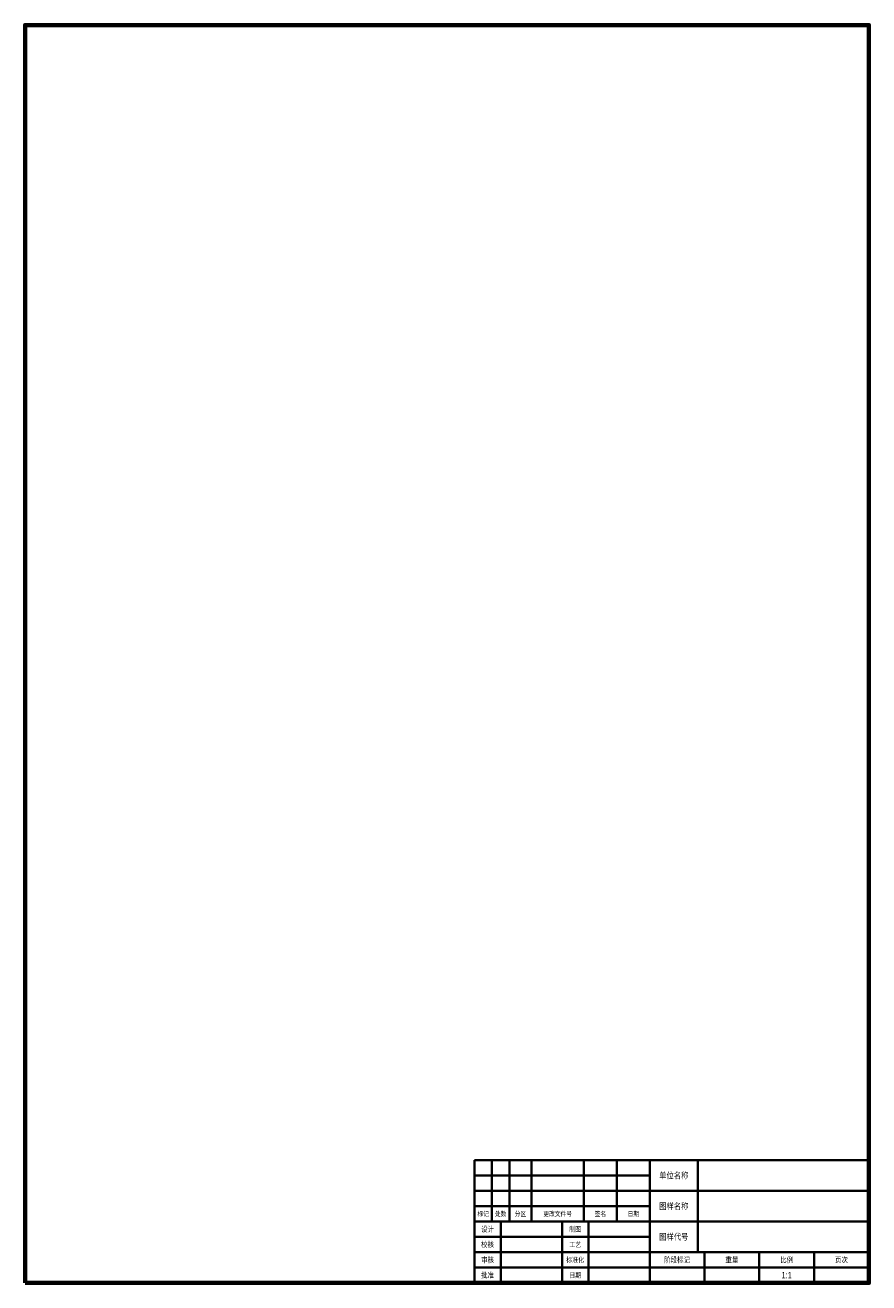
# Model space of a CAD drawing. Header units: millimetres. Extents: x 25 to 410, y 10 to 584.
import ezdxf
from ezdxf.enums import TextEntityAlignment as Align

# ---------------------------------------------------------------- set-up
doc = ezdxf.new("R2010")
doc.units = ezdxf.units.MM
for name, color, linetype, lineweight in [('FRAME', 7, 'CONTINUOUS', 70), ('TEXT', 3, 'CONTINUOUS', 18), ('TITLE', 7, 'CONTINUOUS', 35)]:
    doc.layers.add(name, color=color, linetype=linetype, lineweight=lineweight)
doc.styles.add('CJK-FALLBACK', font='NotoSerifSC-Regular.ttf', dxfattribs={"width": 0.85})

msp = doc.modelspace()

# ---------------------------------------------------------------- linework, layer by layer
at = {"layer": 'FRAME'}
msp.add_lwpolyline([(25, 10), (410, 10), (410, 584), (25, 584)], close=True, dxfattribs=at)
at = {"layer": 'TITLE'}
for p, q in [((230, 10), (230, 66)), ((230, 66), (410, 66)), ((238, 38), (238, 66)), ((246, 38), (246, 66)), ((256, 38), (256, 66)), ((280, 38), (280, 66)), ((295, 38), (295, 66)), ((310, 10), (310, 66)), ((332, 24), (332, 66)), ((230, 59), (310, 59)), ((230, 52), (310, 52)), ((310, 52), (410, 52)), ((230, 45), (310, 45)), ((230, 38), (310, 38)), ((242, 10), (242, 38)), ((270, 10), (270, 38)), ((282, 10), (282, 38)), ((310, 38), (410, 38)), ((230, 31), (310, 31)), ((230, 24), (310, 24)), ((310, 24), (410, 24)), ((335, 10), (335, 24)), ((360, 10), (360, 24)), ((385, 10), (385, 24)), ((230, 17), (310, 17)), ((310, 17), (410, 17))]:
    msp.add_line(p, q, dxfattribs=at)

# ---------------------------------------------------------------- texts
at = {"layer": 'TEXT', "style": 'CJK-FALLBACK', "width": 0.85}
for s, height, p in [('单位名称', 2.8, (321, 59)), ('图样名称', 2.8, (321, 45)), ('标记', 2.2, (234, 41.5)), ('处数', 2.2, (242, 41.5)), ('分区', 2.2, (251, 41.5)), ('更改文件号', 2.2, (268, 41.5)), ('签名', 2.2, (287.5, 41.5)), ('日期', 2.2, (302.5, 41.5)), ('设计', 2.5, (236, 34.5)), ('制图', 2.3, (276, 34.5)), ('校核', 2.5, (236, 27.5)), ('工艺', 2.3, (276, 27.5)), ('图样代号', 2.8, (321, 31)), ('审核', 2.5, (236, 20.5)), ('标准化', 2.3, (276, 20.5)), ('阶段标记', 2.5, (322.5, 20.5)), ('重量', 2.5, (347.5, 20.5)), ('比例', 2.5, (372.5, 20.5)), ('页次', 2.5, (397.5, 20.5)), ('批准', 2.5, (236, 13.5)), ('日期', 2.3, (276, 13.5)), ('1:1', 3, (372.5, 13.5))]:
    msp.add_text(s, height=height, dxfattribs=at).set_placement(p, align=Align.MIDDLE_CENTER)

doc.saveas('drawing.dxf')
